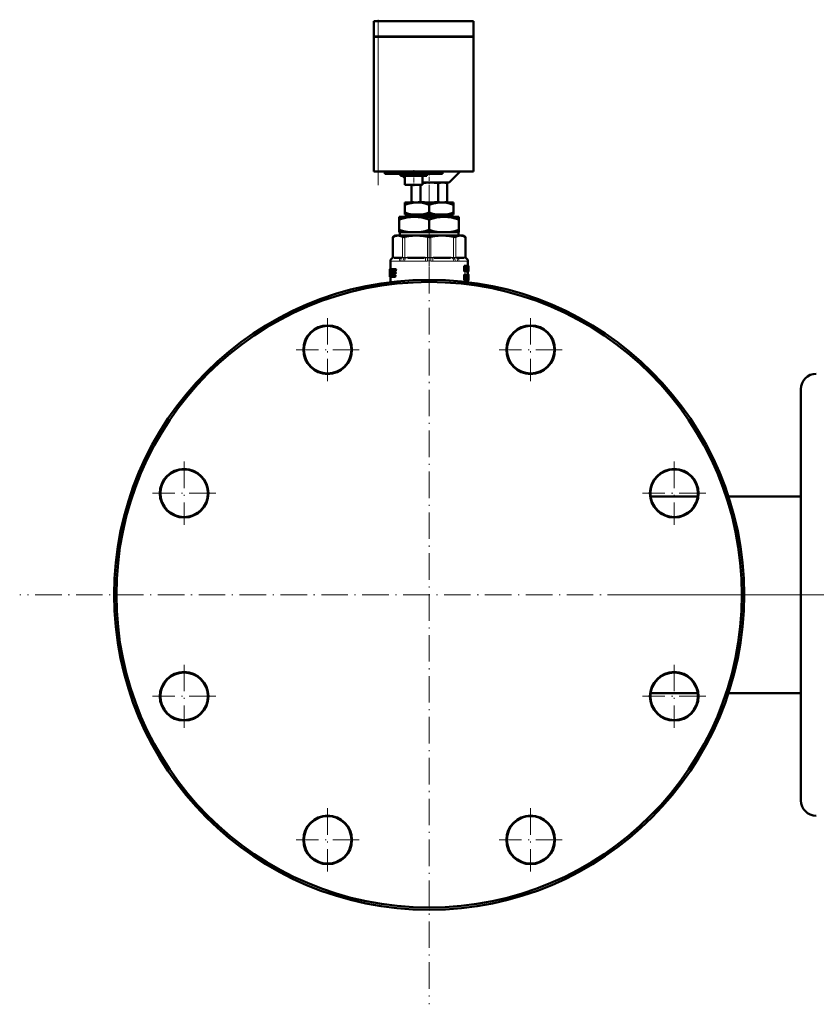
# Model space of a CAD drawing. Extents: x -2065 to 2446, y -1996 to 695.
# Tile 1 of 58: x -2065 to -1705, y -382 to 64. Entities that reach past the tile are written whole.
import ezdxf

# ---------------------------------------------------------------- set-up
doc = ezdxf.new("R2010")
doc.units = 0
doc.linetypes.add('DASHDOT', pattern=[18.5, 12, -3, 0.5, -3])

msp = doc.modelspace()

# ---------------------------------------------------------------- linework, layer by layer
at = {"color": 7, "lineweight": 50}
for p, q in [((-1902.72, 63.07), (-1904.72, 63.07)), ((-1904.72, 56.17), (-1904.72, 63.07)), ((-1902.72, 63.07), (-1859.72, 63.07)), ((-1859.72, 56.17), (-1859.72, 63.07)), ((-1902.72, 56.17), (-1904.72, 56.17)), ((-1904.72, 56.07), (-1904.72, -4.93)), ((-1904.72, 56.07), (-1904.13, 56.07)), ((-1904.62, 56.07), (-1904.62, 56.17)), ((-1904.13, 56.07), (-1902.72, 56.07)), ((-1902.72, 56.17), (-1859.72, 56.17)), ((-1859.72, 56.07), (-1902.72, 56.07)), ((-1859.82, 56.07), (-1859.82, 56.17)), ((-1859.72, -4.93), (-1859.72, 56.07)), ((-1904.72, 39.51), (-1904.82, 39.51)), ((-1904.82, 38.03), (-1904.82, 39.51)), ((-1904.72, 38.03), (-1904.82, 38.03)), ((-1904.82, 38.03), (-1904.82, 32.16)), ((-1904.72, 32.16), (-1904.82, 32.16)), ((-1904.82, 30.36), (-1904.82, 32.16)), ((-1904.72, 30.36), (-1904.82, 30.36)), ((-1904.82, 30.36), (-1904.82, 28.46)), ((-1904.72, 28.46), (-1904.82, 28.46)), ((-1904.82, 25.71), (-1904.82, 25.61)), ((-1904.72, 25.71), (-1904.82, 25.71)), ((-1904.72, 25.61), (-1904.82, 25.61)), ((-1904.72, 25.6), (-1904.82, 25.6)), ((-1904.82, 21.73), (-1904.82, 25.6)), ((-1904.72, 21.73), (-1904.82, 21.73)), ((-1904.82, 21.73), (-1904.82, 21.61)), ((-1904.72, 21.61), (-1904.82, 21.61)), ((-1904.72, 21.61), (-1904.82, 21.61)), ((-1904.13, -4.93), (-1904.72, -4.93)), ((-1902.72, -4.93), (-1904.13, -4.93)), ((-1859.72, -4.93), (-1902.72, -4.93)), ((-1899.72, -4.93), (-1899.72, -5.93)), ((-1873.72, -5.93), (-1899.72, -5.93)), ((-1892.72, -6.93), (-1892.72, -5.93)), ((-1892.72, -6.93), (-1880.72, -6.93)), ((-1891.72, -6.93), (-1890.72, -7.93)), ((-1890.72, -10.93), (-1890.72, -6.93)), ((-1882.72, -10.93), (-1882.72, -6.93)), ((-1880.72, -6.93), (-1880.72, -5.93)), ((-1873.72, -5.93), (-1873.72, -4.93)), ((-1870.72, -9.93), (-1865.72, -4.93)), ((-1890.72, -10.93), (-1882.72, -10.93)), ((-1887.75, -10.93), (-1887.75, -18.66)), ((-1883.71, -10.93), (-1883.71, -18.66)), ((-1882.72, -9.93), (-1870.72, -9.93)), ((-1875.63, -10.23), (-1875.63, -18.64)), ((-1872.72, -9.93), (-1871.59, -10.24)), ((-1871.59, -10.24), (-1871.59, -18.64)), ((-1890.72, -19.92), (-1890.72, -18.93)), ((-1885.22, -18.93), (-1890.72, -18.93)), ((-1890.72, -23.51), (-1890.72, -19.92)), ((-1886.75, -18.93), (-1887.75, -18.66)), ((-1874.22, -18.93), (-1885.22, -18.93)), ((-1879.72, -23.51), (-1879.72, -19.92)), ((-1868.72, -18.93), (-1874.22, -18.93)), ((-1872.69, -18.93), (-1871.59, -18.64)), ((-1868.72, -19.92), (-1868.72, -18.93)), ((-1868.72, -23.51), (-1868.72, -19.92)), ((-1893.22, -26.64), (-1893.22, -25.43)), ((-1886.47, -25.43), (-1893.22, -25.43)), ((-1893.22, -31.31), (-1893.22, -26.64)), ((-1890.72, -24.43), (-1890.72, -23.51)), ((-1886.57, -24.43), (-1890.72, -24.43)), ((-1890.2, -24.43), (-1890.2, -25.43)), ((-1886.57, -24.43), (-1883.87, -24.43)), ((-1872.97, -25.43), (-1886.47, -25.43)), ((-1875.57, -24.43), (-1883.87, -24.43)), ((-1879.72, -31.31), (-1879.72, -26.64)), ((-1875.57, -24.43), (-1872.87, -24.43)), ((-1866.22, -25.43), (-1872.97, -25.43)), ((-1868.72, -24.43), (-1872.87, -24.43)), ((-1869.24, -25.43), (-1869.24, -24.43)), ((-1868.72, -23.51), (-1868.72, -24.43)), ((-1866.22, -25.43), (-1866.22, -26.64)), ((-1866.22, -31.31), (-1866.22, -26.64)), ((-1895.02, -33.93), (-1896.11, -34.57)), ((-1895.96, -34.49), (-1896.11, -34.57)), ((-1896.11, -43.79), (-1896.11, -34.57)), ((-1895.02, -33.93), (-1893.85, -33.93)), ((-1893.85, -33.93), (-1885.57, -33.93)), ((-1893.22, -32.43), (-1893.22, -31.31)), ((-1888.13, -32.43), (-1893.22, -32.43)), ((-1892.94, -33.93), (-1892.94, -32.43)), ((-1888.13, -32.43), (-1884.81, -32.43)), ((-1885.57, -33.93), (-1873.86, -33.93)), ((-1874.63, -32.43), (-1884.81, -32.43)), ((-1874.63, -32.43), (-1871.31, -32.43)), ((-1873.86, -33.93), (-1865.58, -33.93)), ((-1866.22, -32.43), (-1871.31, -32.43)), ((-1866.5, -32.43), (-1866.5, -33.93)), ((-1866.22, -31.31), (-1866.22, -32.43)), ((-1865.58, -33.93), (-1864.42, -33.93)), ((-1864.42, -33.93), (-1863.32, -34.57)), ((-1863.32, -34.57), (-1863.47, -34.49)), ((-1863.32, -43.79), (-1863.32, -34.57)), ((-1892.52, -43.93), (-1895.56, -43.93)), ((-1881.98, -43.93), (-1889.32, -43.93)), ((-1870.12, -43.93), (-1877.45, -43.93)), ((-1863.88, -43.93), (-1866.92, -43.93)), ((-1897.22, -45.38), (-1897.22, -49.09)), ((-1863.6, -47.54), (-1863.93, -47.54)), ((-1863.93, -50.12), (-1863.93, -47.54)), ((-1863.6, -47.54), (-1863.27, -47.54)), ((-1863.6, -50.12), (-1863.6, -47.54)), ((-1863.4, -48.03), (-1863.39, -48.03)), ((-1863.36, -48.39), (-1863.39, -48.39)), ((-1863.39, -48.7), (-1863.39, -50.12)), ((-1863.21, -48), (-1863.16, -47.54)), ((-1862.85, -47.54), (-1863.16, -47.54)), ((-1862.85, -47.54), (-1862.61, -47.54)), ((-1862.77, -48.58), (-1862.81, -48.58)), ((-1862.77, -48.03), (-1862.76, -48.03)), ((-1862.77, -50.12), (-1862.77, -48.58)), ((-1862.61, -47.54), (-1862.61, -50.12)), ((-1862.61, -47.78), (-1862.59, -47.54)), ((-1862.59, -47.54), (-1862.28, -47.54)), ((-1862.28, -47.54), (-1862.16, -47.54)), ((-1862.28, -49.1), (-1862.23, -48.23)), ((-1862.21, -48.24), (-1862.23, -48.24)), ((-1862.22, -45.38), (-1862.22, -47.54)), ((-1862.22, -48), (-1862.22, -48)), ((-1862.21, -48.24), (-1862.17, -49.1)), ((-1861.99, -47.54), (-1862.16, -47.54)), ((-1861.99, -47.54), (-1861.93, -47.54)), ((-1861.99, -50.12), (-1861.99, -47.54)), ((-1861.95, -49.65), (-1861.95, -48.01)), ((-1861.95, -48.01), (-1861.94, -48.01)), ((-1861.92, -48.23), (-1861.95, -48.23)), ((-1861.92, -48.81), (-1861.95, -48.81)), ((-1861.93, -47.54), (-1861.92, -47.68)), ((-1861.92, -47.68), (-1861.92, -48.76)), ((-1861.92, -48.23), (-1861.92, -48.76)), ((-1861.92, -48.76), (-1861.92, -48.81)), ((-1861.92, -48.81), (-1861.92, -48.87)), ((-1861.92, -48.87), (-1861.92, -49.42)), ((-1861.92, -48.87), (-1861.92, -49.94)), ((-1897.52, -49.09), (-1897.51, -49.09)), ((-1897.52, -49.09), (-1897.52, -52.42)), ((-1897.5, -52.33), (-1897.52, -52.33)), ((-1897.52, -52.42), (-1897.52, -52.33)), ((-1897.52, -52.55), (-1897.52, -52.42)), ((-1897.48, -52.55), (-1897.52, -52.55)), ((-1897.43, -49.09), (-1897.51, -49.09)), ((-1897.5, -49.42), (-1897.51, -49.09)), ((-1897.45, -49.42), (-1897.5, -49.42)), ((-1897.48, -52.55), (-1897.42, -52.55)), ((-1897.43, -49.09), (-1896.88, -49.09)), ((-1897.32, -52.55), (-1897.42, -52.55)), ((-1897.36, -52.33), (-1897.39, -52.33)), ((-1897.36, -52.07), (-1897.36, -52.21)), ((-1897.05, -49.99), (-1897.32, -49.99)), ((-1897.32, -51.86), (-1897.19, -51.86)), ((-1897.32, -52.55), (-1897.07, -52.55)), ((-1897.28, -49.78), (-1897.09, -49.78)), ((-1897.22, -52.55), (-1897.22, -54.96)), ((-1897.15, -51.79), (-1897.19, -51.86)), ((-1897.05, -50.01), (-1897.13, -51.63)), ((-1897.09, -49.78), (-1897.06, -49.85)), ((-1897.07, -52.55), (-1897, -52.49)), ((-1896.76, -52.55), (-1897.07, -52.55)), ((-1896.69, -52.49), (-1897, -52.49)), ((-1896.62, -52.34), (-1896.93, -52.34)), ((-1896.57, -49.09), (-1896.88, -49.09)), ((-1896.81, -49.14), (-1896.88, -49.09)), ((-1896.64, -52.13), (-1896.88, -52.13)), ((-1896.63, -51.86), (-1896.85, -51.86)), ((-1896.5, -49.14), (-1896.81, -49.14)), ((-1896.44, -49.29), (-1896.76, -49.29)), ((-1896.76, -52.55), (-1896.69, -52.49)), ((-1896.46, -49.51), (-1896.72, -49.51)), ((-1896.49, -49.78), (-1896.72, -49.78)), ((-1896.62, -52.34), (-1896.61, -52.3)), ((-1896.5, -49.14), (-1896.57, -49.09)), ((-1896.54, -52.49), (-1896.46, -52.55)), ((-1896.46, -52.55), (-1895.42, -52.55)), ((-1896.23, -51.63), (-1896.2, -51.17)), ((-1895.91, -51.63), (-1896.23, -51.63)), ((-1895.9, -51.79), (-1896.22, -51.79)), ((-1896.17, -51.86), (-1896.22, -51.79)), ((-1896.2, -49.09), (-1895.17, -49.09)), ((-1896.2, -51.17), (-1896.11, -50.01)), ((-1896.17, -51.86), (-1895.4, -51.86)), ((-1895.78, -50.01), (-1896.11, -50.01)), ((-1896.08, -50.69), (-1896.09, -50.83)), ((-1895.74, -49.85), (-1896.07, -49.85)), ((-1896, -49.78), (-1895.18, -49.78)), ((-1896, -51.16), (-1895.3, -51.16)), ((-1895.98, -50.47), (-1895.29, -50.47)), ((-1895.91, -51.63), (-1895.87, -51.17)), ((-1895.84, -51.86), (-1895.9, -51.79)), ((-1895.82, -50.47), (-1895.78, -50.01)), ((-1895.74, -49.85), (-1895.68, -49.78)), ((-1895.07, -52.55), (-1895.42, -52.55)), ((-1895.06, -51.86), (-1895.4, -51.86)), ((-1895.32, -52.33), (-1895.3, -52.19)), ((-1894.97, -52.33), (-1895.32, -52.33)), ((-1894.95, -51.16), (-1895.3, -51.16)), ((-1894.96, -52.19), (-1895.3, -52.19)), ((-1894.94, -50.47), (-1895.29, -50.47)), ((-1895.2, -50.95), (-1895.18, -50.81)), ((-1894.85, -50.95), (-1895.2, -50.95)), ((-1894.83, -49.78), (-1895.18, -49.78)), ((-1894.84, -50.81), (-1895.18, -50.81)), ((-1894.82, -49.09), (-1895.17, -49.09)), ((-1895.08, -49.56), (-1895.06, -49.42)), ((-1894.73, -49.56), (-1895.08, -49.56)), ((-1894.72, -49.42), (-1895.06, -49.42)), ((-1894.97, -52.33), (-1894.96, -52.19)), ((-1894.85, -50.95), (-1894.84, -50.81)), ((-1894.73, -49.56), (-1894.72, -49.42)), ((-1863.6, -50.12), (-1863.93, -50.12)), ((-1863.6, -51.53), (-1863.93, -51.53)), ((-1863.93, -54.11), (-1863.93, -51.53)), ((-1863.6, -50.12), (-1863.39, -50.12)), ((-1863.6, -51.53), (-1863.24, -51.53)), ((-1863.6, -54.11), (-1863.6, -51.53)), ((-1863.14, -50.12), (-1863.39, -50.12)), ((-1863.37, -52.69), (-1863.37, -51.96)), ((-1863.37, -51.96), (-1863.27, -51.96)), ((-1863.13, -52.3), (-1863.37, -52.3)), ((-1863.17, -52.58), (-1863.37, -52.58)), ((-1863.37, -52.69), (-1863.28, -52.69)), ((-1863.37, -53.12), (-1863.37, -54.11)), ((-1863.37, -53.12), (-1863.31, -53.12)), ((-1863.27, -53.14), (-1863.37, -53.14)), ((-1863.24, -53.21), (-1863.37, -53.21)), ((-1863.21, -53.31), (-1863.37, -53.31)), ((-1863.18, -53.44), (-1863.21, -53.31)), ((-1863.04, -54.11), (-1863.18, -53.44)), ((-1863.14, -50.12), (-1862.98, -50.12)), ((-1863.12, -52.95), (-1863.12, -52.95)), ((-1863.01, -49.07), (-1863.08, -49.07)), ((-1863.05, -49.44), (-1863.05, -49.44)), ((-1863.04, -53.11), (-1863.01, -53.22)), ((-1863.01, -53.22), (-1862.98, -53.34)), ((-1862.77, -50.12), (-1862.98, -50.12)), ((-1862.55, -51.53), (-1862.86, -51.53)), ((-1862.86, -53.02), (-1862.86, -51.53)), ((-1862.55, -53.02), (-1862.86, -53.02)), ((-1862.77, -50.12), (-1862.61, -50.12)), ((-1862.61, -50.12), (-1862.49, -50.12)), ((-1862.55, -51.53), (-1862.41, -51.53)), ((-1862.55, -53.02), (-1862.55, -51.53)), ((-1862.49, -50.12), (-1862.35, -50.12)), ((-1862.21, -51.53), (-1862.41, -51.53)), ((-1862.41, -51.53), (-1862.41, -53.03)), ((-1862.21, -53.05), (-1862.41, -53.05)), ((-1862.31, -49.55), (-1862.35, -50.12)), ((-1862.35, -50.12), (-1862.12, -50.12)), ((-1862.31, -49.55), (-1862.15, -49.55)), ((-1862.28, -49.1), (-1862.17, -49.1)), ((-1862.26, -51.53), (-1862.26, -51.53)), ((-1861.95, -51.53), (-1862.25, -51.53)), ((-1861.93, -51.48), (-1862.23, -51.48)), ((-1862.22, -50.12), (-1862.22, -51.48)), ((-1862.21, -51.53), (-1862.12, -51.53)), ((-1862.21, -53.05), (-1862.21, -51.53)), ((-1862.12, -50.12), (-1862.15, -49.55)), ((-1862, -53.43), (-1862.13, -53.43)), ((-1862.12, -50.12), (-1862.04, -50.12)), ((-1862.12, -51.53), (-1862.12, -52.99)), ((-1861.97, -51.66), (-1862.12, -51.66)), ((-1861.99, -51.9), (-1862.12, -51.9)), ((-1862, -52.25), (-1862.12, -52.25)), ((-1861.99, -52.69), (-1862.12, -52.69)), ((-1861.95, -53), (-1862.12, -53)), ((-1861.94, -53.09), (-1862.12, -53.09)), ((-1861.93, -53.19), (-1862.12, -53.19)), ((-1861.93, -53.3), (-1862.12, -53.3)), ((-1861.99, -50.12), (-1862.04, -50.12)), ((-1862, -54.01), (-1862, -53.43)), ((-1861.93, -53.44), (-1862, -53.44)), ((-1861.99, -50.12), (-1861.93, -50.12)), ((-1861.92, -49.42), (-1861.95, -49.42)), ((-1861.95, -49.65), (-1861.93, -49.65)), ((-1861.94, -51.96), (-1861.95, -52.01)), ((-1861.95, -52.01), (-1861.95, -52.09)), ((-1861.92, -52.04), (-1861.95, -52.04)), ((-1861.95, -52.09), (-1861.95, -52.2)), ((-1861.92, -52.12), (-1861.95, -52.12)), ((-1861.95, -52.2), (-1861.95, -52.32)), ((-1861.94, -52.25), (-1861.95, -52.25)), ((-1861.95, -52.32), (-1861.95, -52.41)), ((-1861.95, -52.41), (-1861.94, -52.5)), ((-1861.94, -53.09), (-1861.95, -53)), ((-1861.93, -51.95), (-1861.94, -51.95)), ((-1861.92, -51.98), (-1861.94, -51.98)), ((-1861.94, -52.25), (-1861.94, -52.12)), ((-1861.94, -52.48), (-1861.94, -52.25)), ((-1861.94, -52.5), (-1861.93, -52.6)), ((-1861.93, -53.19), (-1861.94, -53.09)), ((-1861.92, -51.98), (-1861.93, -51.95)), ((-1861.93, -52.6), (-1861.92, -52.73)), ((-1861.93, -53.3), (-1861.93, -53.19)), ((-1861.93, -53.44), (-1861.93, -53.3)), ((-1861.93, -53.54), (-1861.93, -53.44)), ((-1861.92, -51.51), (-1861.92, -51.58)), ((-1861.92, -51.58), (-1861.92, -52.12)), ((-1861.92, -52.04), (-1861.92, -51.98)), ((-1861.92, -52.12), (-1861.92, -52.04)), ((-1861.92, -52.73), (-1861.92, -52.9)), ((-1861.92, -52.9), (-1861.92, -53.11)), ((-1861.92, -53.11), (-1861.92, -53.38)), ((-1861.92, -53.38), (-1861.92, -53.75)), ((-1863.6, -54.11), (-1863.93, -54.11)), ((-1863.6, -54.11), (-1863.37, -54.11)), ((-1863.36, -54.11), (-1863.37, -54.06)), ((-1863.04, -54.11), (-1863.36, -54.11)), ((-1863.04, -54.11), (-1862.83, -54.11)), ((-1862.31, -54.15), (-1862.61, -54.15)), ((-1861.95, -54.15), (-1862.25, -54.15)), ((-1861.97, -54.12), (-1862.24, -54.12)), ((-1861.99, -54.15), (-1862.22, -54.15)), ((-1862.22, -54.15), (-1862.22, -54.96)), ((-1862, -54.01), (-1862.19, -54.01)), ((-1861.93, -53.54), (-1861.99, -53.54)), ((-1861.93, -53.62), (-1861.97, -53.62)), ((-1861.94, -53.68), (-1861.96, -53.68)), ((-1861.93, -54.12), (-1861.95, -54.15)), ((-1861.94, -53.68), (-1861.93, -53.62)), ((-1861.93, -53.62), (-1861.93, -53.54)), ((-1861.92, -53.75), (-1861.92, -53.98)), ((-1711.57, -103.38), (-1711.57, -278)), ((-1758.2, -151.93), (-1779.5, -151.93)), ((-1711.57, -151.93), (-1744.33, -151.93)), ((-1758.2, -240.83), (-1779.5, -240.83)), ((-1711.57, -240.83), (-1744.33, -240.83)), ((-1711.57, -278), (-1711.57, -289.38))]:
    msp.add_line(p, q, dxfattribs=at)
at = {"color": 7, "linetype": 'DASHDOT', "lineweight": 18, "ltscale": 0.207001}
msp.add_line((-1902.72, 55.48), (-1902.72, 63.76), dxfattribs=at)
at = {"color": 7, "lineweight": 18}
for p, q in [((-1902.72, 56.17), (-1902.72, 63.07)), ((-1902.72, 56.07), (-1902.72, 56.17)), ((-1902.72, -4.93), (-1902.72, 56.07)), ((-1895.96, -34.49), (-1895.96, -43.78)), ((-1891.75, -43.78), (-1891.75, -34.49)), ((-1890.66, -34.49), (-1890.66, -43.78)), ((-1880.48, -43.78), (-1880.48, -34.49)), ((-1878.95, -34.49), (-1878.95, -43.78)), ((-1868.77, -43.78), (-1868.77, -34.49)), ((-1867.69, -34.49), (-1867.69, -43.78)), ((-1863.47, -43.78), (-1863.47, -34.49)), ((-1896.11, -43.97), (-1896.24, -43.98)), ((-1896.11, -43.79), (-1895.98, -43.78)), ((-1896.09, -43.97), (-1896.11, -43.97)), ((-1895.83, -43.95), (-1896.09, -43.97)), ((-1895.98, -43.78), (-1895.96, -43.78)), ((-1895.96, -43.78), (-1895.67, -43.75)), ((-1895.37, -43.73), (-1892.33, -43.73)), ((-1891.88, -43.97), (-1892.2, -43.95)), ((-1892.04, -43.75), (-1891.75, -43.78)), ((-1891.86, -43.97), (-1891.88, -43.97)), ((-1891.75, -43.78), (-1891.72, -43.78)), ((-1890.71, -43.97), (-1890.77, -43.97)), ((-1890.71, -43.78), (-1890.66, -43.78)), ((-1890.02, -43.95), (-1890.71, -43.97)), ((-1890.66, -43.78), (-1889.95, -43.75)), ((-1889.24, -43.73), (-1881.91, -43.73)), ((-1880.55, -43.97), (-1881.27, -43.95)), ((-1881.19, -43.75), (-1880.48, -43.78)), ((-1880.49, -43.97), (-1880.55, -43.97)), ((-1880.48, -43.78), (-1880.43, -43.78)), ((-1879.01, -43.78), (-1878.95, -43.78)), ((-1878.95, -43.78), (-1878.24, -43.75)), ((-1878.89, -43.97), (-1878.95, -43.97)), ((-1878.17, -43.95), (-1878.89, -43.97)), ((-1877.53, -43.73), (-1870.2, -43.73)), ((-1869.48, -43.75), (-1868.77, -43.78)), ((-1868.72, -43.97), (-1869.42, -43.95)), ((-1868.77, -43.78), (-1868.72, -43.78)), ((-1868.67, -43.97), (-1868.72, -43.97)), ((-1867.71, -43.78), (-1867.69, -43.78)), ((-1867.69, -43.78), (-1867.4, -43.75)), ((-1867.55, -43.97), (-1867.58, -43.97)), ((-1867.23, -43.95), (-1867.55, -43.97)), ((-1867.1, -43.73), (-1864.06, -43.73)), ((-1863.77, -43.75), (-1863.47, -43.78)), ((-1863.34, -43.97), (-1863.61, -43.95)), ((-1863.47, -43.78), (-1863.45, -43.78)), ((-1863.45, -43.78), (-1863.32, -43.79)), ((-1863.32, -43.97), (-1863.34, -43.97)), ((-1863.19, -43.98), (-1863.32, -43.97)), ((-1897.2, -45.41), (-1897.22, -45.38)), ((-1897.14, -45.43), (-1893.22, -45.43)), ((-1891.57, -45.41), (-1892.59, -45.41)), ((-1890.85, -45.43), (-1881.39, -45.43)), ((-1878.04, -45.43), (-1868.58, -45.43)), ((-1866.84, -45.41), (-1867.86, -45.41)), ((-1866.22, -45.43), (-1862.3, -45.43)), ((-1862.22, -45.38), (-1862.23, -45.41)), ((-1863.18, -53.44), (-1863.37, -53.44))]:
    msp.add_line(p, q, dxfattribs=at)
at = {"color": 7, "linetype": 'DASHDOT', "lineweight": 18}
for p, q in [((-1902.72, -11.03), (-1902.72, 62.17)), ((-1879.72, -11.13), (-1879.72, -381.63)), ((-1925.64, -71.22), (-1925.64, -99.82)), ((-1833.8, -71.22), (-1833.8, -99.82)), ((-1911.34, -85.52), (-1939.94, -85.52)), ((-1819.5, -85.52), (-1848.1, -85.52)), ((-1990.58, -136.16), (-1990.58, -164.76)), ((-1768.85, -136.16), (-1768.85, -164.76)), ((-1976.28, -150.46), (-2004.88, -150.46)), ((-1754.55, -150.46), (-1783.15, -150.46)), ((-1694.47, -196.38), (-2064.97, -196.38)), ((-1788.49, -196.38), (-1680.57, -196.38)), ((-1990.58, -228.01), (-1990.58, -256.61)), ((-1768.85, -228.01), (-1768.85, -256.61)), ((-1976.28, -242.31), (-2004.88, -242.31)), ((-1754.55, -242.31), (-1783.15, -242.31)), ((-1925.64, -292.95), (-1925.64, -321.55)), ((-1833.8, -292.95), (-1833.8, -321.55)), ((-1911.34, -307.25), (-1939.94, -307.25)), ((-1819.5, -307.25), (-1848.1, -307.25))]:
    msp.add_line(p, q, dxfattribs=at)
at = {"color": 7, "linetype": 'DASHDOT', "lineweight": 18, "ltscale": 0.003015}
for p, q in [((-1904.71, 35.03), (-1904.83, 35.03)), ((-1904.71, 23.66), (-1904.83, 23.66)), ((-1904.71, 23.66), (-1904.83, 23.66))]:
    msp.add_line(p, q, dxfattribs=at)
at = {"color": 7, "linetype": 'DASHDOT', "lineweight": 18, "ltscale": 0.180016}
msp.add_line((-1886.72, -4.33), (-1886.72, -11.53), dxfattribs=at)
at = {"color": 7, "linetype": 'DASHDOT', "lineweight": 18, "ltscale": 0.154977}
msp.add_line((-1879.72, -4.42), (-1879.72, -10.62), dxfattribs=at)
at = {"color": 7, "linetype": 'DASHDOT', "lineweight": 18, "ltscale": 0.036926}
msp.add_line((-1879.72, -18.57), (-1879.72, -20.05), dxfattribs=at)
at = {"color": 7, "linetype": 'DASHDOT', "lineweight": 18, "ltscale": 0.09416}
msp.add_line((-1879.72, -23.2), (-1879.72, -26.97), dxfattribs=at)
at = {"color": 7, "linetype": 'DASHDOT', "lineweight": 18, "ltscale": 0.374474}
msp.add_line((-1879.72, -45.04), (-1879.72, -30.06), dxfattribs=at)
at = {"color": 7, "linetype": 'DASHDOT', "lineweight": 18, "ltscale": 0.287706}
msp.add_line((-1879.72, -44.41), (-1879.72, -55.92), dxfattribs=at)
at = {"color": 7, "lineweight": 50}
for points in [[(-1875.63, -10.23), (-1877.39, -10.03), (-1878.92, -9.95), (-1879.65, -9.93)], [(-1871.59, -10.24), (-1872.67, -10.01), (-1873.61, -9.94), (-1874.55, -10.01), (-1875.63, -10.23)], [(-1885.22, -18.93), (-1886.15, -18.96), (-1887.07, -19.05), (-1887.92, -19.19), (-1888.77, -19.36), (-1889.75, -19.62), (-1890.72, -19.92)], [(-1879.72, -19.92), (-1880.62, -19.63), (-1881.53, -19.39), (-1882.74, -19.14), (-1883.97, -18.99), (-1885.22, -18.93)], [(-1874.22, -18.93), (-1875.15, -18.96), (-1876.07, -19.05), (-1876.92, -19.19), (-1877.77, -19.36), (-1878.75, -19.62), (-1879.72, -19.92)], [(-1875.63, -18.64), (-1874.55, -18.87), (-1873.61, -18.93), (-1872.67, -18.86), (-1871.59, -18.64)], [(-1868.72, -19.92), (-1869.62, -19.63), (-1870.53, -19.39), (-1871.74, -19.14), (-1872.97, -18.99), (-1874.22, -18.93)], [(-1886.47, -25.43), (-1887.32, -25.46), (-1888.18, -25.52), (-1889.88, -25.76), (-1891.56, -26.14), (-1893.22, -26.64)], [(-1890.72, -23.51), (-1889.07, -24), (-1888.24, -24.19), (-1887.41, -24.33), (-1886.57, -24.43)], [(-1879.72, -26.64), (-1881.38, -26.14), (-1883.06, -25.76), (-1884.76, -25.52), (-1885.61, -25.46), (-1886.47, -25.43)], [(-1883.87, -24.43), (-1883.02, -24.33), (-1882.18, -24.18), (-1880.94, -23.89), (-1879.72, -23.51)], [(-1879.72, -23.51), (-1878.07, -24), (-1877.24, -24.19), (-1876.41, -24.33), (-1875.57, -24.43)], [(-1872.97, -25.43), (-1873.82, -25.46), (-1874.68, -25.52), (-1876.38, -25.76), (-1878.06, -26.14), (-1879.72, -26.64)], [(-1866.22, -26.64), (-1867.88, -26.14), (-1869.56, -25.76), (-1871.26, -25.52), (-1872.11, -25.46), (-1872.97, -25.43)], [(-1872.87, -24.43), (-1872.02, -24.33), (-1871.18, -24.18), (-1869.94, -23.89), (-1868.72, -23.51)], [(-1893.85, -33.93), (-1894.53, -33.99), (-1895.23, -34.17), (-1895.96, -34.49)], [(-1891.75, -34.49), (-1892.48, -34.17), (-1893.17, -33.99), (-1893.85, -33.93)], [(-1893.22, -31.31), (-1891.37, -31.86), (-1889.69, -32.22), (-1888.13, -32.43)], [(-1890.66, -34.49), (-1891.2, -34.56), (-1891.6, -34.54), (-1891.75, -34.49)], [(-1885.57, -33.93), (-1887.29, -34), (-1889.06, -34.2), (-1890.66, -34.49)], [(-1880.48, -34.49), (-1882.25, -34.17), (-1883.93, -33.99), (-1885.57, -33.93)], [(-1884.81, -32.43), (-1883.24, -32.22), (-1881.57, -31.86), (-1879.72, -31.31)], [(-1879.72, -31.31), (-1877.87, -31.86), (-1876.19, -32.22), (-1874.63, -32.43)], [(-1873.86, -33.93), (-1875.58, -34), (-1877.35, -34.2), (-1878.95, -34.49)], [(-1868.77, -34.49), (-1870.54, -34.17), (-1872.22, -33.99), (-1873.86, -33.93)], [(-1871.31, -32.43), (-1869.74, -32.22), (-1868.07, -31.86), (-1866.22, -31.31)], [(-1867.69, -34.49), (-1867.84, -34.54), (-1868.02, -34.56), (-1868.49, -34.54), (-1868.77, -34.49)], [(-1865.58, -33.93), (-1866.3, -34), (-1867.03, -34.2), (-1867.69, -34.49)], [(-1863.47, -34.49), (-1864.21, -34.17), (-1864.9, -33.99), (-1865.58, -33.93)], [(-1861.94, -48.01), (-1861.93, -48.02), (-1861.93, -48.02), (-1861.92, -48.05), (-1861.92, -48.23)], [(-1897.5, -52.21), (-1897.49, -52.51), (-1897.49, -52.54), (-1897.48, -52.55)], [(-1897.43, -49.09), (-1897.45, -49.26), (-1897.45, -49.3)], [(-1897.42, -52.55), (-1897.4, -52.37), (-1897.39, -52.33)], [(-1897.32, -51.86), (-1897.34, -51.91), (-1897.36, -52.07)], [(-1897.36, -52.21), (-1897.36, -52.31), (-1897.34, -52.51), (-1897.33, -52.53), (-1897.32, -52.55)], [(-1897.32, -49.99), (-1897.31, -49.84), (-1897.3, -49.8), (-1897.28, -49.78)], [(-1896.09, -50.83), (-1896.08, -51.01), (-1896, -51.16)], [(-1895.98, -50.47), (-1896.05, -50.54), (-1896.08, -50.69)], [(-1896.07, -49.85), (-1896.04, -49.8), (-1896, -49.78)], [(-1895.42, -52.55), (-1895.35, -52.48), (-1895.32, -52.33)], [(-1895.3, -52.19), (-1895.32, -51.98), (-1895.35, -51.91), (-1895.4, -51.86)], [(-1895.3, -51.16), (-1895.23, -51.1), (-1895.2, -50.95)], [(-1895.18, -50.81), (-1895.19, -50.63), (-1895.23, -50.52), (-1895.25, -50.49), (-1895.29, -50.47)], [(-1895.18, -49.78), (-1895.11, -49.71), (-1895.08, -49.56)], [(-1895.06, -49.42), (-1895.07, -49.25), (-1895.11, -49.14), (-1895.13, -49.11), (-1895.17, -49.09)], [(-1895.07, -52.55), (-1895.01, -52.48), (-1894.97, -52.33)], [(-1894.96, -52.19), (-1894.97, -52.02), (-1895, -51.9), (-1895.02, -51.88), (-1895.06, -51.86)], [(-1894.95, -51.16), (-1894.88, -51.1), (-1894.85, -50.95)], [(-1894.84, -50.81), (-1894.84, -50.63), (-1894.88, -50.52), (-1894.9, -50.49), (-1894.94, -50.47)], [(-1894.83, -49.78), (-1894.76, -49.71), (-1894.73, -49.56)], [(-1894.72, -49.42), (-1894.72, -49.25), (-1894.76, -49.14), (-1894.78, -49.11), (-1894.82, -49.09)], [(-1863.17, -52.58), (-1863.2, -52.65), (-1863.28, -52.69)], [(-1863.27, -51.96), (-1863.21, -51.98), (-1863.18, -52), (-1863.15, -52.08), (-1863.13, -52.3)], [(-1863.24, -51.53), (-1863.14, -51.55), (-1863.05, -51.62), (-1862.95, -51.86), (-1862.92, -52.23)], [(-1862.61, -54.15), (-1862.73, -54.06), (-1862.8, -53.85), (-1862.84, -53.55), (-1862.86, -53.02)], [(-1862.31, -54.15), (-1862.42, -54.07), (-1862.48, -53.88), (-1862.53, -53.51), (-1862.55, -53.02)], [(-1862.41, -53.03), (-1862.4, -53.37), (-1862.36, -53.59), (-1862.34, -53.63), (-1862.3, -53.65)], [(-1862.12, -52.99), (-1862.14, -53.67), (-1862.18, -53.95), (-1862.2, -54.05), (-1862.24, -54.12), (-1862.31, -54.15)], [(-1862.3, -53.65), (-1862.23, -53.49), (-1862.21, -53.05)], [(-1861.92, -49.42), (-1861.93, -49.63), (-1861.93, -49.65)], [(-1861.92, -49.94), (-1861.92, -50.07), (-1861.93, -50.12)], [(-1861.97, -53.63), (-1861.96, -53.68), (-1861.95, -53.7)]]:
    msp.add_lwpolyline(points, dxfattribs=at)
at = {"color": 7, "lineweight": 18}
for points in [[(-1891.72, -43.78), (-1891.21, -43.79), (-1890.71, -43.78)], [(-1868.72, -43.78), (-1868.02, -43.79), (-1867.71, -43.78)]]:
    msp.add_lwpolyline(points, dxfattribs=at)
at = {"color": 7, "lineweight": 50}
for centre, radius in [((-1879.72, -196.38), 142.5), ((-1879.72, -196.38), 141.5), ((-1925.64, -85.52), 11), ((-1925.64, -85.52), 10.75), ((-1833.8, -85.52), 11), ((-1833.8, -85.52), 10.75), ((-1990.58, -150.46), 11), ((-1990.58, -150.46), 10.75), ((-1768.85, -150.46), 11), ((-1768.85, -150.46), 10.75), ((-1990.58, -242.31), 11), ((-1990.58, -242.31), 10.75), ((-1768.85, -242.31), 11), ((-1768.85, -242.31), 10.75), ((-1925.64, -307.25), 11), ((-1925.64, -307.25), 10.75), ((-1833.8, -307.25), 11), ((-1833.8, -307.25), 10.75)]:
    msp.add_circle(centre, radius, dxfattribs=at)
for centre, radius, start, end in [((-1879.65, -38.34), 28.41, 90.2701, 96.1979), ((-1885.56, -10.76), 8.2, 254.4673, 265.2544), ((-1885.94, -10.73), 8.24, 274.7618, 285.6762), ((-1879.48, 12.05), 31, 262.1571, 268.4146), ((-1879.97, 12.25), 31.2, 271.6005, 277.9943), ((-1879.73, -30.82), 3.74, 258.3446, 270.1449), ((-1879.71, -30.84), 3.73, 269.8253, 281.6734), ((-1895.72, -45.38), 1.5, 110.5177, 180.0166), ((-1896.31, -43.79), 0.2, 290.5165, 359.9999), ((-1863.12, -43.79), 0.2, 180.0001, 249.4835), ((-1863.72, -45.38), 1.5, 360, 69.4823), ((-1892.14, -48.76), 28.75, 0.1221, 1.455), ((-1854.56, -47.45), 8.85, 183.7528, 186.0891), ((-2033, -71.2), 171.16, 7.0726, 7.6581), ((-2041.65, -70.11), 179.8, 6.7194, 7.2099), ((-2037.02, -29.11), 175.15, 353.4585, 353.9602), ((-2036.92, -30.51), 175.04, 353.5681, 354.1451), ((-1871.26, -47.6), 8.5, 354.7816, 357.0896), ((-1836.43, -48.61), 26.34, 178.7215, 179.9219), ((-2011.5, -36.97), 149.59, 354.956, 355.9464), ((-1867.48, -47.93), 5.26, 356.7208, 359.1682), ((-1855.92, -47.91), 6.3, 180.8269, 182.9355), ((-2014.78, -56.19), 152.86, 2.2736, 3.2409), ((-1570.41, -52.5), 327.1, 179.4611, 179.9706), ((-1568.3, -56.02), 329.22, 178.8316, 179.3379), ((-1543.3, -61.93), 354.23, 178.069, 178.448), ((-1897.93, -51.6), 0.804, 346.282, 357.9508), ((-1897.71, -49.95), 0.659, 355.2142, 9.502), ((-1897.59, -52.15), 0.68, 329.83, 343.4584), ((-1898.53, -51.85), 1.67, 342.641, 350.3676), ((-1899.39, -51.7), 2.54, 350.2961, 356.4129), ((-1457.89, -77.75), 439.73, 176.3527, 176.6237), ((-1897.28, -49.4), 0.537, 11.9329, 28.8232), ((-1898.11, -49.59), 1.39, 3.3335, 12.4548), ((-1899.02, -49.65), 2.29, 356.6103, 3.3487), ((-1897.27, -52.15), 0.67, 329.3345, 343.2028), ((-1894.71, -52), 1.92, 175.6816, 183.6876), ((-1395.67, -85.08), 502.07, 175.9689, 176.2064), ((-1895.38, -52.06), 1.26, 183.2452, 193.3277), ((-1896.13, -52.24), 0.486, 192.7626, 211.5581), ((-1896.97, -49.4), 0.536, 11.9311, 28.8406), ((-1894.68, -49.89), 1.82, 168.052, 176.6245), ((-1895.19, -49.77), 1.3, 158.4683, 168.6111), ((-1897.54, -49.55), 1.13, 8.1933, 13.0268), ((-1895.88, -49.49), 0.553, 140.9405, 158.726), ((-1896.19, -49.23), 0.137, 94.9628, 144.1433), ((-1895.77, -51.68), 0.46, 173.2936, 193.8034), ((-1895.57, -50.05), 0.536, 157.8708, 175.9089), ((-1895.45, -51.68), 0.46, 173.2936, 193.8034), ((-1895.25, -50.05), 0.536, 157.852, 175.9095), ((-1863.32, -53.17), 0.0502, 32.7673, 84.4737), ((-1863.5, -53.29), 0.269, 19.1426, 34.6328), ((-1864.25, -53.57), 1.07, 14.1053, 19.7741), ((-1863.93, -52.33), 0.808, 341.9381, 1.9017), ((-1863.34, -52.69), 0.347, 311.0813, 333.0587), ((-1863.25, -53.09), 0.189, 22.913, 44.3273), ((-1868.83, -49.75), 5.78, 3.0866, 6.7512), ((-1863.85, -53.36), 0.851, 17.4933, 24.2989), ((-1852.58, -50.23), 10.5, 173.627, 175.6667), ((-1863.69, -52.5), 0.74, 332.5324, 345.6697), ((-1914.85, -64.22), 52.99, 11.0019, 11.8436), ((-1864.33, -52.32), 1.4, 345.1208, 353.6613), ((-1865.1, -52.24), 2.18, 353.628, 0.1734), ((-1862.18, -51.53), 0.0713, 137.9011, 177.4986), ((-1854.98, -52.22), 7.02, 177.378, 180.2111), ((-1855.44, -52.28), 6.56, 179.7565, 183.6024), ((-1859.76, -53.21), 2.25, 185.724, 190.7737), ((-1858.25, -52.07), 3.75, 173.7637, 177.4237), ((-1858.08, -52.42), 3.92, 183.9498, 188.4837), ((-1860.81, -51.78), 1.17, 167.4145, 174.2396), ((-1861.88, -51.53), 0.0722, 138.1208, 177.231), ((-1861.91, -51.96), 0.0281, 137.9531, 180.5121), ((-1861.95, -51.5), 0.0248, 349.9677, 54.469), ((-1861.94, -51.95), 0.0146, 0.7968, 48.9847), ((-1862.24, -54.13), 0.027, 201.3787, 250.9283), ((-1861.41, -53.92), 0.599, 189.043, 199.7323), ((-1861.92, -54.11), 0.0531, 189.8055, 239.3413), ((-1861.96, -53.68), 0.0224, 306.6994, 5.1885), ((-1863.08, -53.98), 1.16, 353.3792, 359.8357), ((-1704.57, -103.38), 7, 90, 180), ((-1990.58, -150.46), 10.75, 163.6453, 173.8521), ((-1879.72, -196.38), 142.5, 359.4771, 0), ((-1768.85, -242.31), 10.75, 172.1268, 173.8521), ((-1990.58, -242.31), 10.75, 208.643, 218.8521), ((-1704.57, -289.38), 7, 180, 270)]:
    msp.add_arc(centre, radius, start, end, dxfattribs=at)
at = {"color": 7, "lineweight": 18}
for centre, radius, start, end in [((-1895.7, -45.41), 1.5, 105.9772, 179.784), ((-1896.18, -43.78), 0.196, 289.2011, 2.0769), ((-1896.16, -43.78), 0.195, 288.8448, 2.6072), ((-1895.86, -43.76), 0.192, 279.6889, 3.0559), ((-1895.57, -46.89), 2.96, 89.7465, 95.0069), ((-1895.39, -46.86), 3.13, 89.7592, 95.1871), ((-1892.51, -47.95), 4.02, 85.7024, 90.1944), ((-1892.32, -46.86), 3.13, 84.8129, 90.2408), ((-1892.24, -43.75), 0.199, 279.7602, 1.0432), ((-1891.95, -43.78), 0.202, 288.6376, 0.5069), ((-1891.93, -43.78), 0.202, 289.9883, 0.854), ((-1891.34, -21.98), 21.99, 268.6539, 271.4886), ((-1889.35, -63.59), 19.65, 89.9051, 91.9429), ((-1889.27, -61.91), 18.18, 89.8986, 92.1508), ((-1881.95, -64.65), 20.71, 88.1074, 90.0906), ((-1881.87, -61.91), 18.18, 87.8492, 90.1014), ((-1879.72, 0.54), 44.52, 269.0091, 270.9896), ((-1879.76, -23.17), 20.62, 268.132, 270.1134), ((-1879.67, -23.46), 20.33, 269.8741, 271.8833), ((-1877.56, -61.91), 18.18, 89.8986, 92.1508), ((-1877.49, -64.65), 20.71, 89.9094, 91.8927), ((-1870.16, -61.91), 18.18, 87.8492, 90.1014), ((-1870.09, -63.59), 19.65, 88.0571, 90.0949), ((-1868.1, -21.97), 22, 268.5123, 271.3456), ((-1867.51, -43.78), 0.202, 179.146, 250.0117), ((-1867.49, -43.78), 0.202, 179.4931, 251.3624), ((-1867.11, -46.86), 3.13, 89.7592, 95.1871), ((-1867.2, -43.75), 0.199, 178.9568, 260.2398), ((-1866.93, -47.95), 4.02, 89.8056, 94.2976), ((-1864.05, -46.86), 3.13, 84.8129, 90.2408), ((-1863.87, -46.89), 2.96, 84.9931, 90.2535), ((-1863.58, -43.76), 0.192, 176.9441, 260.3111), ((-1863.28, -43.78), 0.195, 177.3928, 251.1552), ((-1863.26, -43.78), 0.196, 177.9231, 250.7989), ((-1863.73, -45.41), 1.5, 0.216, 74.0228), ((-1897.15, -45.36), 0.073, 220.243, 277.8347), ((-1893.2, -38.28), 7.15, 269.8403, 274.8785), ((-1890.89, -36.49), 8.94, 265.6487, 270.2682), ((-1881.35, -29.43), 16.01, 269.8409, 273.2556), ((-1879.62, -57.28), 11.9, 90.4739, 93.9469), ((-1879.82, -57.28), 11.9, 86.0531, 89.5262), ((-1878.09, -29.41), 16.02, 266.7462, 270.1574), ((-1868.54, -36.5), 8.93, 269.7295, 274.3536), ((-1866.24, -38.28), 7.16, 265.1242, 270.157), ((-1862.29, -45.36), 0.0729, 262.143, 319.7781)]:
    msp.add_arc(centre, radius, start, end, dxfattribs=at)
for centre, major_axis, ratio, start_param, end_param in [((-1895.64, -45.43), (0, 1.5), 0.995414, 0.123342, 1.570796), ((-1895.56, -43.73), (0, -0.2), 0.92388, 0, 1.570796), ((-1892.06, -45.43), (0, 1.5), 0.771505, 0.123342, 1.570796), ((-1891.49, -45.41), (0.14, -1.49), 0.734075, 3.351169, 4.642046), ((-1892.52, -43.73), (0, -0.2), 0.92388, 0, 1.570796), ((-1890.56, -45.41), (-0.13, -1.49), 0.675962, 3.481187, 4.772063), ((-1889.9, -45.43), (0, 1.5), 0.636223, 0.123342, 1.570796), ((-1890.8, -43.78), (0.007, -0.2), 0.408466, 0.272287, 1.557437), ((-1890.74, -43.78), (0.008, -0.2), 0.382405, 0.255495, 1.554996), ((-1890.03, -43.75), (0.008, -0.2), 0.382432, 0.102908, 1.555785), ((-1889.32, -43.73), (0, -0.2), 0.382683, 0, 1.570796), ((-1881.98, -43.73), (0, -0.2), 0.382683, 0, 1.570796), ((-1881.25, -45.43), (0, 1.5), 0.095659, 0.123342, 1.570796), ((-1881.27, -43.75), (-0.008, -0.2), 0.382432, 0.132932, 1.585808), ((-1880.56, -43.78), (-0.008, -0.2), 0.382405, 0.287096, 1.586597), ((-1880.38, -45.41), (0.1, -1.5), 0.041092, 3.418838, 4.709715), ((-1880.5, -43.78), (-0.006, -0.2), 0.356255, 0.297028, 1.582178), ((-1878.93, -43.78), (0.006, -0.2), 0.356255, 4.701007, 5.986158), ((-1879.06, -45.41), (-0.1, -1.5), 0.041092, 1.57347, 2.864347), ((-1878.88, -43.78), (0.008, -0.2), 0.382405, 4.696589, 5.996089), ((-1878.17, -43.75), (0.008, -0.2), 0.382432, 4.697377, 6.150253), ((-1878.19, -45.43), (0, -1.5), 0.095659, 1.570796, 3.018251), ((-1877.45, -43.73), (0, -0.2), 0.382683, 4.712389, 6.283185), ((-1870.12, -43.73), (0, -0.2), 0.382683, 4.712389, 6.283185), ((-1869.41, -43.75), (-0.008, -0.2), 0.382432, 4.727401, 6.180277), ((-1869.54, -45.43), (0, -1.5), 0.636223, 1.570796, 3.018251), ((-1868.7, -43.78), (-0.008, -0.2), 0.382405, 4.728189, 6.02769), ((-1868.64, -43.78), (-0.007, -0.2), 0.408466, 4.725748, 6.010898), ((-1868.88, -45.41), (0.13, -1.49), 0.675962, 1.511122, 2.801999), ((-1867.95, -45.41), (-0.14, -1.49), 0.734075, 1.64114, 2.932016), ((-1867.37, -45.43), (0, -1.5), 0.771505, 1.570796, 3.018251), ((-1866.92, -43.73), (0, 0.2), 0.92388, 1.570796, 3.141593), ((-1863.88, -43.73), (0, 0.2), 0.92388, 1.570796, 3.141593), ((-1863.79, -45.43), (0, -1.5), 0.995414, 1.570796, 3.018251)]:
    msp.add_ellipse(centre, major_axis=major_axis, ratio=ratio, start_param=start_param, end_param=end_param, dxfattribs=at)

doc.saveas('drawing.dxf')
